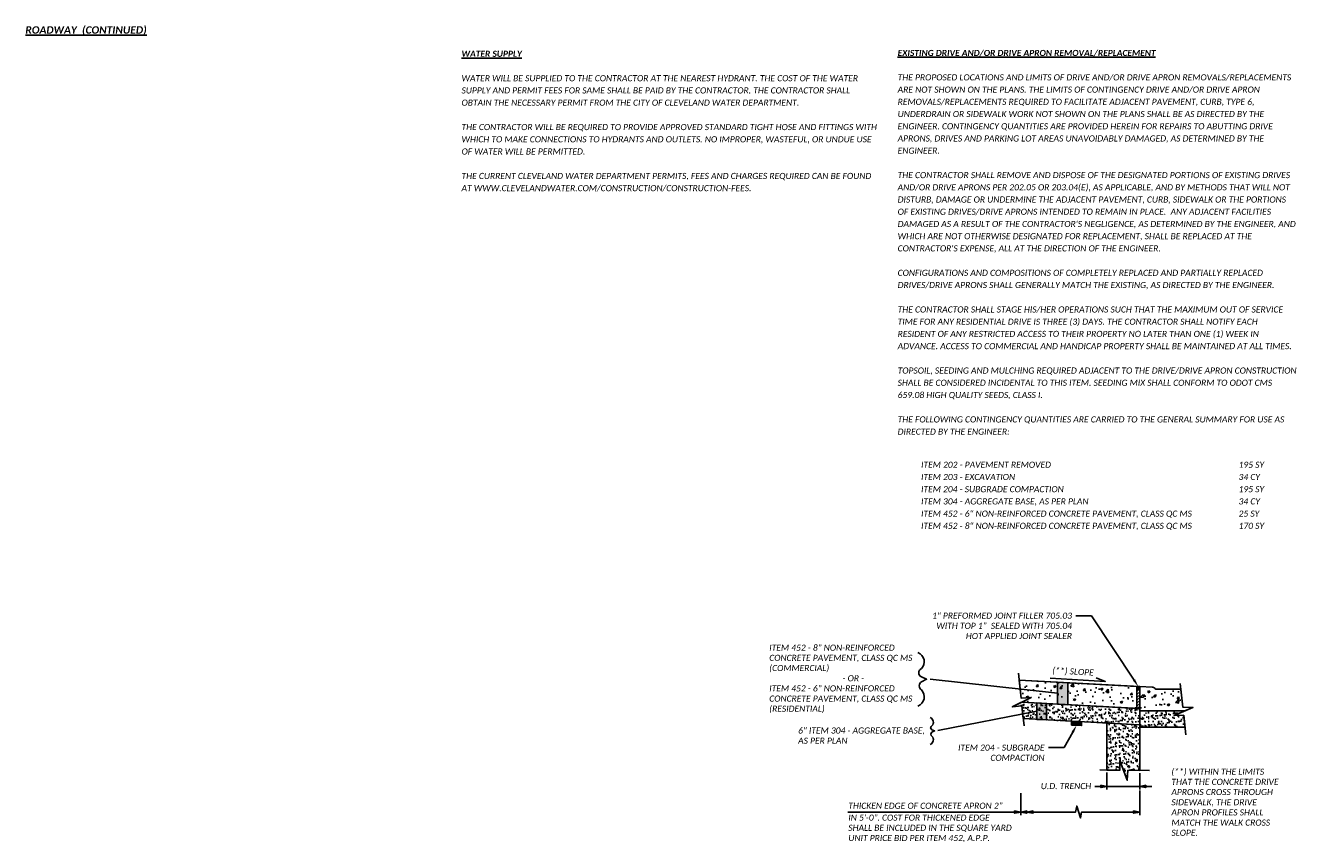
# Model space of a CAD drawing. Header units: feet. Extents: x -2 to 263, y -60 to 29.
# Tile 9 of 17: x 66 to 96, y -47 to -28. Entities that reach past the tile are written whole.
import ezdxf
from ezdxf import colors
from ezdxf.entities.mleader import LeaderData, LeaderLine
from ezdxf.math import Vec2, Vec3

# ---------------------------------------------------------------- set-up
doc = ezdxf.new("R2010")
doc.units = ezdxf.units.FT
doc.header["$MEASUREMENT"] = 0
doc.layers.add('SH_Text', color=7, linetype='Continuous')
doc.layers.add('TX_P_1', color=7, linetype='Continuous')
doc.styles.add('P_Slanted_Normal', font='calibrii.ttf', dxfattribs={"height": 0.14})
doc.styles.add('P_Slanted_Subtitle', font='calibrii.ttf', dxfattribs={"height": 0.17})
pattern_1 = [(50, (22.62657, -41.6305), (0.537945, -0.047064), [0.05625, -0.61875]), (355, (22.62657, -41.6305), (-0.1040635, 0.564144), [0.045, -0.495]), (100.45144, (22.6714, -41.6344), (0.4338816, 0.51708), [0.047805, -0.5258566]), (46.1842, (22.6266, -41.4805), (0.800431, -0.1241395), [0.084375, -0.928125]), (96.6356, (22.6933, -41.4908), (0.7009965, 0.730589), [0.071708, -0.788785]), (351.1842, (22.6266, -41.4805), (0.700996, 0.730589), [0.0675, -0.7425]), (21, (22.70157, -41.518), (0.4476803, -0.3019642), [0.05625, -0.61875]), (326, (22.70157, -41.518), (0.1824865, 0.5438625), [0.045, -0.495]), (71.45144, (22.7389, -41.54314), (0.6301668, 0.2418984), [0.047805, -0.5258566]), (37.5, (22.62657, -41.63048), (0.0091199, 0.2496704), [0, -0.489, 0, -0.5025, 0, -0.496875]), (7.5, (22.62657, -41.63048), (0.1973022, 0.2958088), [0, -0.2865, 0, -0.47775, 0, -0.189375]), (327.5, (22.45932, -41.63048), (0.4003668, -0.01691615), [0, -0.1875, 0, -0.585, 0, -0.77625]), (317.5, (22.38432, -41.63048), (0.4373896, 0.0750787), [0, -0.24375, 0, -0.3885, 0, -0.55125])]
pattern_2 = [(37.5, (22.62657, -41.63048), (-0.0047245, 0.14451178), [0, -0.114, 0, -0.1275, 0, -0.121875]), (7.5, (22.62657, -41.63048), (0.13273325, 0.21166095), [0, -0.0615, 0, -0.10275, 0, -0.039375]), (327.5, (22.53432, -41.63048), (0.23356064, 0.00042443), [0, -0.0375, 0, -0.135, 0, -0.17625]), (317.5, (22.53432, -41.63048), (0.2254595, 0.06582567), [0, -0.01875, 0, -0.0885, 0, -0.10125])]

# ---------------------------------------------------------------- blocks, each defined once
blk = doc.blocks.new('Dim1')
h = blk.add_hatch(color=4)
h.dxf.hatch_style = 1
h.paths.add_polyline_path([(0, 0), (-1, -0.2), (-1, 0.2)])
at = {"color": 4}
blk.add_lwpolyline([(0, 0), (-1, -0.2), (-1, 0.2), (0, 0)], dxfattribs=at)

msp = doc.modelspace()

# ---------------------------------------------------------------- hatches: boundary and pattern name
at = {"layer": 'SH_Text'}
h = msp.add_hatch(dxfattribs=at)
h.set_pattern_fill('AR-CONC', color=256, scale=0.075)
h.set_pattern_definition(pattern_1)
h.paths.add_polyline_path([(89.288, -43.466), (91.988, -43.613), (91.988, -44.116), (89.349, -43.973), (89.563, -43.865), (89.331, -43.878)])
h = msp.add_hatch(color=256, dxfattribs=at)
h.dxf.hatch_style = 1
h.paths.add_polyline_path([(90.168, -43.514), (90.399, -43.527), (90.399, -44.03), (90.168, -44.017)])
h = msp.add_hatch(color=256, dxfattribs=at)
h.dxf.hatch_style = 1
h.paths.add_polyline_path([(91.988, -43.613), (92.05, -43.616), (92.05, -43.68), (91.988, -43.68)])
h = msp.add_hatch(dxfattribs=at)
h.set_pattern_fill('ANSI31', color=256, scale=0.375)
h.set_pattern_definition([(45, (22.62657, -41.63048), (-0.03314563, 0.03314563), [])])
h.paths.add_polyline_path([(91.988, -43.613), (91.988, -44.116), (92.05, -44.12), (92.05, -43.616)])
h = msp.add_hatch(dxfattribs=at)
h.set_pattern_fill('AR-CONC', color=256, scale=0.075)
h.set_pattern_definition(pattern_1)
edge = h.paths.add_edge_path()
edge.add_line((92.05, -43.616), (92.05, -44.172))
edge.add_line((92.05, -44.172), (93.087, -44.172))
edge.add_line((93.087, -44.172), (93.271, -44.091))
edge.add_line((93.271, -44.091), (93.038, -44.083))
edge.add_line((93.038, -44.083), (92.995, -43.671))
edge.add_line((92.995, -43.671), (92.417, -43.671))
edge.add_line((92.417, -43.671), (92.4, -43.655))
edge.add_arc((92.334, -43.718), 0.0916, 44.141, 90.0321)
edge.add_line((92.334, -43.627), (92.05, -43.616))
h = msp.add_hatch(dxfattribs=at)
h.set_pattern_fill('AR-SAND', color=256, scale=0.075)
h.set_pattern_definition(pattern_2)
h.paths.add_polyline_path([(89.349, -43.973), (89.129, -44.082), (89.35, -44.059), (89.381, -44.35), (92.05, -44.495), (92.05, -44.12)])
h = msp.add_hatch(color=256, dxfattribs=at)
h.dxf.hatch_style = 1
h.paths.add_polyline_path([(89.689, -43.991), (89.916, -44.004), (89.916, -44.379), (89.689, -44.367)])
h = msp.add_hatch(dxfattribs=at)
h.set_pattern_fill('AR-SAND', color=256, scale=0.075)
h.set_pattern_definition(pattern_2)
h.paths.add_polyline_path([(92.05, -44.172), (92.05, -44.547), (93.087, -44.547), (93.059, -44.273), (92.837, -44.281), (93.087, -44.172)])
h = msp.add_hatch(color=256, dxfattribs=at)
h.dxf.hatch_style = 1
h.paths.add_polyline_path([(90.488, -44.41), (90.716, -44.423), (90.716, -44.509), (90.488, -44.497)])
h = msp.add_hatch(dxfattribs=at)
h.set_pattern_fill('AR-SAND', color=256, scale=0.075)
h.set_pattern_definition(pattern_2)
h.paths.add_polyline_path([(91.3, -44.454), (92.05, -44.495), (92.05, -45.535), (91.778, -45.533), (91.765, -45.764), (91.598, -45.309), (91.596, -45.531), (91.3, -45.529)])

# ---------------------------------------------------------------- linework, layer by layer
at = {"layer": 'SH_Text', "color": 95, "linetype": 'Continuous'}
for p, q in [((91.3, -45.584), (91.3, -45.974)), ((92.05, -45.602), (92.05, -45.974)), ((91.16, -45.904), (91.02, -45.904)), ((91.3, -45.904), (92.05, -45.904)), ((92.19, -45.904), (92.33, -45.904)), ((89.321, -46.057), (89.321, -46.562)), ((92.05, -45.996), (92.05, -46.562))]:
    msp.add_line(p, q, dxfattribs=at)
at = {"layer": 'SH_Text', "flags": 128}
for points in [[(86.965, -42.835, -0.5457), (87.044, -43.204, 0.649184), (87.044, -43.392), (87.163, -43.448), (87.044, -43.504, 0.529184), (87.044, -43.692, -0.5457), (86.965, -44.061)], [(92.05, -43.616), (92.334, -43.627, -0.202958), (92.4, -43.655), (92.417, -43.671)], [(87.248, -44.326, -0.5457), (87.287, -44.511, 0.649184), (87.287, -44.604), (87.347, -44.632), (87.287, -44.661, 0.529184), (87.287, -44.754, -0.5457), (87.248, -44.939)]]:
    msp.add_lwpolyline(points, format="xyb", dxfattribs=at)
for points in [[(89.271, -43.311), (89.331, -43.878), (89.563, -43.865), (89.129, -44.082), (89.35, -44.059), (89.399, -44.515)], [(90.168, -43.766), (87.242, -43.448)], [(89.288, -43.466), (92.05, -43.616)], [(89.997, -43.42), (91.259, -43.497), (91.051, -43.415)], [(91.988, -44.116), (91.988, -43.616)], [(92.05, -44.547), (92.05, -43.616)], [(92.981, -43.542), (93.038, -44.083), (93.271, -44.091), (92.837, -44.281), (93.059, -44.273), (93.106, -44.719)], [(92.417, -43.671), (92.995, -43.671)], [(89.689, -44.179), (87.423, -44.62)], [(89.349, -43.973), (92.05, -44.12)], [(92.05, -44.172), (93.087, -44.172)], [(89.381, -44.35), (92.05, -44.495)], [(91.3, -44.454), (91.3, -45.529)], [(92.05, -44.495), (92.05, -45.535)], [(92.05, -44.547), (93.087, -44.547)], [(92.278, -45.536), (91.778, -45.533), (91.765, -45.764), (91.598, -45.309), (91.596, -45.531), (91.133, -45.526)], [(85.36, -46.492), (89.181, -46.492)], [(89.461, -46.492), (90.579, -46.492), (90.607, -46.356), (90.696, -46.626), (90.717, -46.492), (91.91, -46.492)]]:
    msp.add_lwpolyline(points, dxfattribs=at)
for points in [[(89.288, -43.466), (91.988, -43.613), (91.988, -44.116), (89.349, -43.973), (89.563, -43.865), (89.331, -43.878)], [(91.988, -43.613), (91.988, -44.116), (92.05, -44.12), (92.05, -43.616)], [(89.349, -43.973), (89.129, -44.082), (89.35, -44.059), (89.381, -44.35), (92.05, -44.495), (92.05, -44.12)], [(92.05, -44.172), (92.05, -44.547), (93.087, -44.547), (93.059, -44.273), (92.837, -44.281), (93.087, -44.172)], [(91.3, -44.454), (92.05, -44.495), (92.05, -45.535), (91.778, -45.533), (91.765, -45.764), (91.598, -45.309), (91.596, -45.531), (91.3, -45.529)]]:
    msp.add_lwpolyline(points, close=True, dxfattribs=at)
at = {"layer": 'SH_Text'}
for points in [[(90.168, -43.514), (90.399, -43.527), (90.399, -44.03), (90.168, -44.017)], [(91.988, -43.613), (92.05, -43.616), (92.05, -43.68), (91.988, -43.68)], [(89.689, -43.991), (89.916, -44.004), (89.916, -44.379), (89.689, -44.367)], [(90.488, -44.41), (90.716, -44.423), (90.716, -44.509), (90.488, -44.497)]]:
    msp.add_lwpolyline(points, close=True, dxfattribs=at)
at = {"layer": 'SH_Text', "flags": 128}
msp.add_lwpolyline([(92.05, -43.616), (92.05, -44.172), (93.087, -44.172), (93.271, -44.091), (93.038, -44.083), (92.995, -43.671), (92.417, -43.671), (92.4, -43.655, 0.202958), (92.334, -43.627)], format="xyb", close=True, dxfattribs=at)

# ---------------------------------------------------------------- block references
at = {"layer": 'SH_Text', "color": 95, "xscale": 0.14, "yscale": 0.14, "zscale": 0.14}
for p in [(91.3, -45.904), (89.321, -46.492), (92.05, -46.492)]:
    msp.add_blockref('Dim1', p, dxfattribs=at)
at = {"layer": 'SH_Text', "color": 95, "xscale": 0.14, "yscale": 0.14, "zscale": 0.14, "rotation": 180}
for p in [(92.05, -45.904), (89.321, -46.492), (89.461, -46.492)]:
    msp.add_blockref('Dim1', p, dxfattribs=at)

# ---------------------------------------------------------------- texts
at = {"layer": 'SH_Text', "char_height": 0.14, "attachment_point": 1, "line_spacing_factor": 1.2, "style": 'P_Slanted_Normal'}
for s, insert, width in [('\\pxt3;WATER WILL BE SUPPLIED TO THE CONTRACTOR AT THE NEAREST HYDRANT. THE COST OF THE WATER SUPPLY AND PERMIT FEES FOR SAME SHALL BE PAID BY THE CONTRACTOR. THE CONTRACTOR SHALL OBTAIN THE NECESSARY PERMIT FROM THE CITY OF CLEVELAND WATER DEPARTMENT.  \\P \\PTHE CONTRACTOR WILL BE REQUIRED TO PROVIDE APPROVED STANDARD TIGHT HOSE AND FITTINGS WITH WHICH TO MAKE CONNECTIONS TO HYDRANTS AND OUTLETS. NO IMPROPER, WASTEFUL, OR UNDUE USE OF WATER WILL BE PERMITTED.\\P\\PTHE CURRENT CLEVELAND WATER DEPARTMENT PERMITS, FEES AND CHARGES REQUIRED CAN BE FOUND AT WWW.CLEVELANDWATER.COM/CONSTRUCTION/CONSTRUCTION-FEES.', (76.5, -29.597), 9.5), ("THE PROPOSED LOCATIONS AND LIMITS OF DRIVE AND/OR DRIVE APRON REMOVALS/REPLACEMENTS ARE NOT SHOWN ON THE PLANS. THE LIMITS OF CONTINGENCY DRIVE AND/OR DRIVE APRON REMOVALS/REPLACEMENTS REQUIRED TO FACILITATE ADJACENT PAVEMENT, CURB, TYPE 6, UNDERDRAIN OR SIDEWALK WORK NOT SHOWN ON THE PLANS SHALL BE AS DIRECTED BY THE ENGINEER. CONTINGENCY QUANTITIES ARE PROVIDED HEREIN FOR REPAIRS TO ABUTTING DRIVE APRONS, DRIVES AND PARKING LOT AREAS UNAVOIDABLY DAMAGED, AS DETERMINED BY THE ENGINEER.\\P\\PTHE CONTRACTOR SHALL REMOVE AND DISPOSE OF THE DESIGNATED PORTIONS OF EXISTING DRIVES AND/OR DRIVE APRONS PER 202.05 OR 203.04(E), AS APPLICABLE, AND BY METHODS THAT WILL NOT DISTURB, DAMAGE OR UNDERMINE THE ADJACENT PAVEMENT, CURB, SIDEWALK OR THE PORTIONS OF EXISTING DRIVES/DRIVE APRONS INTENDED TO REMAIN IN PLACE.  ANY ADJACENT FACILITIES DAMAGED AS A RESULT OF THE CONTRACTOR'S NEGLIGENCE, AS DETERMINED BY THE ENGINEER, AND WHICH ARE NOT OTHERWISE DESIGNATED FOR REPLACEMENT, SHALL BE REPLACED AT THE CONTRACTOR'S EXPENSE, ALL AT THE DIRECTION OF THE ENGINEER.\\P\\PCONFIGURATIONS AND COMPOSITIONS OF COMPLETELY REPLACED AND PARTIALLY REPLACED DRIVES/DRIVE APRONS SHALL GENERALLY MATCH THE EXISTING, AS DIRECTED BY THE ENGINEER.\\P\\PTHE CONTRACTOR SHALL STAGE HIS/HER OPERATIONS SUCH THAT THE MAXIMUM OUT OF SERVICE TIME FOR ANY RESIDENTIAL DRIVE {\\C1;IS THREE (3) DAYS}. THE CONTRACTOR SHALL NOTIFY EACH RESIDENT OF ANY RESTRICTED ACCESS TO THEIR PROPERTY NO LATER THAN ONE (1) WEEK IN ADVANCE. ACCESS TO COMMERCIAL AND HANDICAP PROPERTY SHALL BE MAINTAINED AT ALL TIMES.\\P\\P\\pxa0.25;{\\C255;\\c16777215;TOPSOIL, SEEDING AND MULCHING REQUIRED ADJACENT TO THE DRIVE/DRIVE APRON CONSTRUCTION SHALL BE CONSIDERED INCIDENTAL TO THIS ITEM. SEEDING MIX SHALL CONFORM TO ODOT CMS 659.08 HIGH QUALITY SEEDS, CLASS I.}\\P\\PTHE FOLLOWING CONTINGENCY QUANTITIES ARE CARRIED TO THE GENERAL SUMMARY FOR USE AS DIRECTED BY THE ENGINEER:", (86.5, -29.578), 9.12509)]:
    msp.add_mtext(s, dxfattribs=dict(at, insert=insert, width=width))
at = {"layer": 'SH_Text', "char_height": 0.14, "attachment_point": 1, "style": 'P_Slanted_Normal'}
for s, insert, width in [('ITEM 452 - 8" NON-REINFORCED\\PCONCRETE PAVEMENT, CLASS QC MS\\P(COMMERCIAL)\\P^I^I^I- OR -\\PITEM 452 - 6" NON-REINFORCED\\PCONCRETE PAVEMENT, CLASS QC MS\\P(RESIDENTIAL)', (83.556, -42.653), 3.86366), ('6" ITEM 304 - AGGREGATE BASE,\\PAS PER PLAN', (84.218, -44.552), 3.86366), ('(**) WITHIN THE LIMITS THAT THE CONCRETE DRIVE APRONS CROSS THROUGH SIDEWALK, THE DRIVE APRON PROFILES SHALL MATCH THE WALK CROSS SLOPE.', (92.777, -45.496), 2.48448), ('U.D. TRENCH', (89.782, -45.826), 1.37695), ('THICKEN EDGE OF CONCRETE APRON 2"', (85.369, -46.277), 3.72005), ('IN 5\'-0". COST FOR THICKENED EDGE\\PSHALL BE INCLUDED IN THE SQUARE YARD\\PUNIT PRICE BID PER ITEM 452, A.P.P.', (85.369, -46.549), 3.86366)]:
    msp.add_mtext(s, dxfattribs=dict(at, insert=insert, width=width))
at = {"layer": 'SH_Text', "insert": (90.05, -43.174), "char_height": 0.14, "width": 1.10501, "attachment_point": 1, "rotation": 356.9953, "style": 'P_Slanted_Normal'}
msp.add_mtext('(**) SLOPE', dxfattribs=at)
at = {"layer": 'TX_P_1', "color": 3, "width": 9.5, "attachment_point": 1}
for s, insert, char_height, style in [('{\\fCalibri|b1|i1|c0|p34;\\LROADWAY  (CONTINUED)   \\l                }', (66.5, -28.476), 0.17, 'P_Slanted_Subtitle'), ('{\\fCalibri|b1|i1|c0|p34;\\LWATER SUPPLY      \\l                       }', (76.5, -29.037), 0.14, 'P_Slanted_Normal')]:
    msp.add_mtext(s, dxfattribs=dict(at, insert=insert, char_height=char_height, style=style))
at = {"layer": 'TX_P_1', "color": 3, "insert": (86.5, -29.018), "char_height": 0.14, "width": 9.5, "attachment_point": 1, "line_spacing_factor": 1.2, "style": 'P_Slanted_Normal'}
msp.add_mtext('{\\fCalibri|b1|i1|c0|p34;\\LEXISTING DRIVE AND/OR DRIVE APRON REMOVAL/REPLACEMENT}', dxfattribs=at)
at = {"layer": 'TX_P_1', "insert": (86.477, -38.459), "char_height": 0.14, "width": 9.41463, "attachment_point": 1, "line_spacing_factor": 1.2, "style": 'P_Slanted_Normal'}
msp.add_mtext('{\\C142;^IITEM 202 - PAVEMENT REMOVED^I^I^I^I^I^I^I^I\\C1;195\\C142; SY\\P^IITEM 203 - EXCAVATION^I^I^I^I^I^I^I^I^I^I\\C1;34\\C142; CY\\P^IITEM 204 - SUBGRADE COMPACTION^I^I^I^I^I^I^I^I\\C1;195\\C142; SY\\P^IITEM 304 - AGGREGATE BASE, AS PER PLAN^I^I^I^I^I^I^I\\C1;34\\C142; CY\\P^IITEM 452 - 6" NON-REINFORCED CONCRETE PAVEMENT, CLASS QC MS^I^I\\C1;25\\C142; SY\\P^IITEM 452 - 8" NON-REINFORCED CONCRETE PAVEMENT, CLASS QC MS^I^I\\C1;170\\C142; SY}', dxfattribs=at)

# ---------------------------------------------------------------- leaders
at = {"layer": 'SH_Text'}
ml = msp.add_multileader_mtext('Standard', dxfattribs=at)
ml.set_content('1" PREFORMED JOINT FILLER 705.03\\PWITH TOP 1"  SEALED WITH 705.04\\PHOT APPLIED JOINT SEALER', color=256, style='P_Slanted_Normal')
ml.set_leader_properties()
ml.build(insert=Vec2(0, 0))
ml.multileader.update_dxf_attribs({"dogleg_length": 0.36, "arrow_head_size": 0.18})
ctx = ml.context
ctx.base_point, ctx.char_height, ctx.arrow_head_size, ctx.landing_gap_size, ctx.plane_origin = Vec3(87.184, -41.99), 0.14, 0.18, 0.09, Vec3(92.009, -42.986)
ctx.text_align_type = 2
notes = []
notes.append((ctx, [(0, (1, 1, 0), (90.948, -41.99), (-1, 0), 0.36, [(0, [(92.019, -43.615)], 0, [])])]))
ctx.mtext.insert, ctx.mtext.width, ctx.mtext.alignment, ctx.mtext.flow_direction = Vec3(90.498, -41.919), 3.35771, 3, 5
ml = msp.add_multileader_mtext('Standard', dxfattribs=at)
ml.set_content('ITEM 204 - SUBGRADE\\PCOMPACTION', color=256, style='P_Slanted_Normal')
ml.set_leader_properties()
ml.build(insert=Vec2(0, 0))
ml.multileader.update_dxf_attribs({"dogleg_length": 0.36, "arrow_head_size": 0.18})
ctx = ml.context
ctx.base_point, ctx.char_height, ctx.arrow_head_size, ctx.landing_gap_size, ctx.plane_origin = Vec3(87.78, -45.015), 0.14, 0.18, 0.09, Vec3(89.712, -44.64)
ctx.text_align_type = 2
notes.append((ctx, [(0, (1, 1, 0), (90.318, -45.015), (-1, 0), 0.36, [(0, [(90.602, -44.503)], 0, [])])]))
ctx.mtext.insert, ctx.mtext.alignment, ctx.mtext.flow_direction = Vec3(89.868, -44.944), 3, 5
for ctx, leaders in notes:
    for number, flags, end, landing, length, lines in leaders:
        leader = LeaderData()
        leader.index, (leader.has_last_leader_line, leader.has_dogleg_vector, leader.attachment_direction) = number, flags
        leader.last_leader_point, leader.dogleg_vector, leader.dogleg_length = Vec3(end), Vec3(landing), length
        for number, points, colour, breaks in lines:
            line = LeaderLine()
            line.index, line.vertices, line.color, line.breaks = number, Vec3.list(points), colors.encode_raw_color(colour), breaks
            leader.lines.append(line)
        ctx.leaders.append(leader)

doc.saveas('drawing.dxf')
